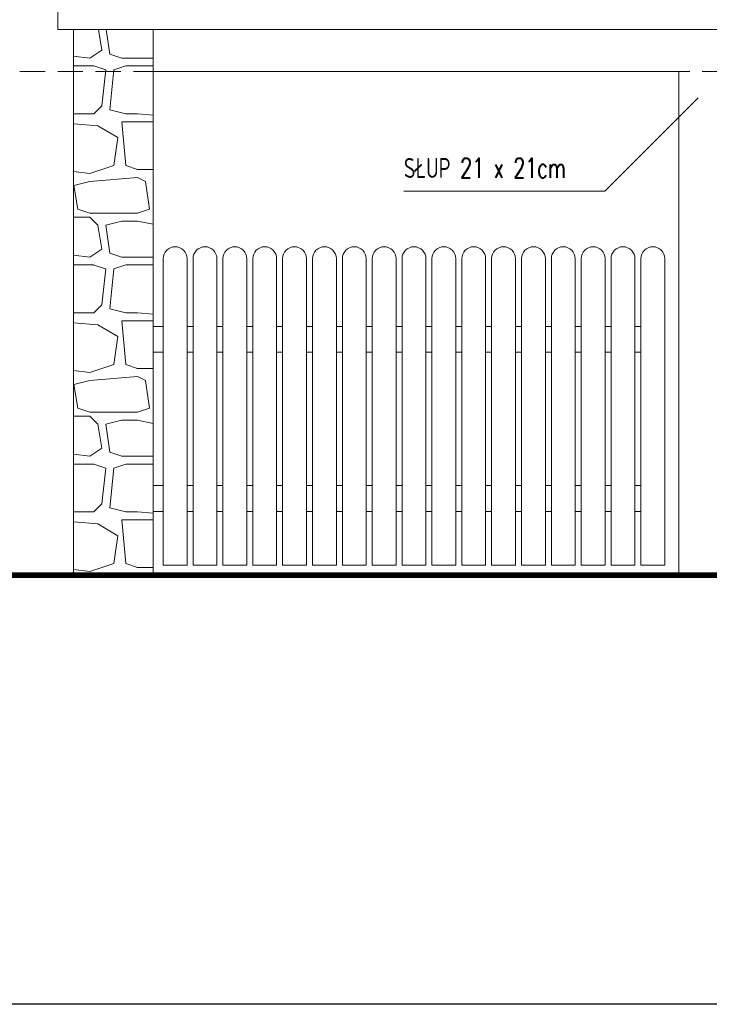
# Model space of a CAD drawing. Header units: millimetres. Extents: x 14400 to 93787, y -21104 to 39413.
# Tile 21 of 256: x 22541 to 22887, y 9527 to 10021. Entities that reach past the tile are written whole.
import ezdxf

# ---------------------------------------------------------------- set-up
doc = ezdxf.new("R2010")
doc.units = ezdxf.units.MM
doc.linetypes.add('HIDDEN', pattern=[9.525, 6.35, -3.175])
for name, color, linetype, lineweight in [('!MODUS_HATCH', 4, 'Continuous', 5), ('!MODUS_OPIS', 3, 'Continuous', 13), ('__MODUS_ŚCIANY', 2, 'Continuous', 35), ('Cienka', 3, 'Continuous', 9), ('Opis', 8, 'Continuous', 13), ('Widok', 1, 'Continuous', 15)]:
    doc.layers.add(name, color=color, linetype=linetype, lineweight=lineweight)
doc.styles.add('ARCHETYP', font='romans.shx', dxfattribs={"height": 15})

msp = doc.modelspace()

# ---------------------------------------------------------------- hatches: boundary and pattern name
at = {"layer": '!MODUS_HATCH'}
h = msp.add_hatch(dxfattribs=at)
h.set_pattern_fill('HSTON3E0', color=256, scale=2, angle=180, pattern_type=2)
h.set_pattern_definition([(180, (-2e-16, -2), (-1e-14, -100), [6, -94]), (180, (-1e-14, -98), (-1e-14, -100), [8, -92]), (180, (-1e-14, -80), (-1e-14, -100), [8, -92]), (180, (-9e-15, -76), (-1e-14, -100), [24, -76]), (184.76364, (-7e-15, -58), (-4e-07, -100), [24.083, -1180.0763]), (184.76364, (-100, -58), (-4e-07, -100), [24.083, -1180.0763]), (184.76364, (-200, -58), (-4e-07, -100), [24.083, -1180.0763]), (184.76364, (-300, -58), (-4e-07, -100), [24.083, -1180.0763]), (184.76364, (-400, -58), (-4e-07, -100), [24.083, -1180.0763]), (184.76364, (-500, -58), (-4e-07, -100), [24.083, -1180.0763]), (184.76364, (-600, -58), (-4e-07, -100), [24.083, -1180.0763]), (184.76364, (-700, -58), (-4e-07, -100), [24.083, -1180.0763]), (184.76364, (-800, -58), (-4e-07, -100), [24.083, -1180.0763]), (184.76364, (-900, -58), (-4e-07, -100), [24.083, -1180.0763]), (184.76364, (-1000, -58), (-4e-07, -100), [24.083, -1180.0763]), (184.76364, (-1100, -58), (-4e-07, -100), [24.083, -1180.0763]), (180, (-7e-15, -54), (-1e-14, -100), [0, -100]), (180, (-3e-15, -26), (-1e-14, -100), [6, -94]), (180, (-4e-15, -30), (-1e-14, -100), [0, -100]), (99.462326, (-18, -94), (5e-06, -99.999997), [12.16553, -596.1107]), (99.462326, (-34, -74), (5e-06, -99.999997), [12.16553, -596.1107]), (99.462326, (-90, -74), (5e-06, -99.999997), [12.16553, -596.1107]), (98.130104, (-64, -74), (5e-06, -100), [14.14214, -692.96466]), (291.8014, (-50, -82), (3e-06, -100), [10.7703, -527.74615]), (291.8014, (-150, -82), (3e-06, -100), [10.7703, -527.74615]), (270, (-84, -84), (100, -2e-14), [12, -88]), (82.875, (-52, -48), (1.14e-05, -100.000001), [16.1245, -790.10126]), (81.869904, (-12, -52), (2.4e-05, -100.000002), [14.14214, -692.96466]), (84.28943, (-84, -52), (2.15e-05, -100.0000025), [20.09975, -984.8878]), (90, (-70, -26), (-100, 6e-15), [20, -80]), (83.65982, (-18, -22), (2e-05, -100.0000007), [18.11077, -887.42773]), (96.340187, (-42, -26), (-3.4e-06, -100.0000004), [18.11077, -887.42773]), (99.462326, (-52, -96), (5e-06, -99.999997), [12.16553, -596.1107]), (99.462326, (-78, -94), (5e-06, -99.999997), [12.16553, -596.1107]), (98.130104, (-94, -74), (5e-06, -100), [14.14214, -692.96466]), (99.462326, (-68, -76), (5e-06, -99.999997), [12.16553, -596.1107]), (82.875, (-80, -50), (1.14e-05, -100.000001), [16.1245, -790.10126]), (102.5288, (-72, -24), (-7e-06, -99.999999), [18.4391, -903.5154]), (102.5288, (-172, -24), (-7e-06, -99.999999), [18.4391, -903.5154]), (96.340187, (-38, -24), (-3.4e-06, -100.0000004), [18.11077, -887.42773]), (84.28943, (-14, -24), (2.15e-05, -100.0000025), [20.09975, -984.8878]), (99.462326, (-30, -74), (5e-06, -99.999997), [12.16553, -596.1107]), (83.65982, (-56, -52), (2e-05, -100.0000007), [18.11077, -887.42773]), (95.194435, (-6, -52), (5.7e-06, -99.9999972), [22.09072, -1082.44543]), (180, (-58, -80), (-1e-14, -100), [16, -84]), (186.3402, (-40, -76), (6e-09, -100), [18.1108, -887.4277]), (186.3402, (-140, -76), (6e-09, -100), [18.1108, -887.4277]), (186.3402, (-240, -76), (6e-09, -100), [18.1108, -887.4277]), (186.3402, (-340, -76), (6e-09, -100), [18.1108, -887.4277]), (186.3402, (-440, -76), (6e-09, -100), [18.1108, -887.4277]), (186.3402, (-540, -76), (6e-09, -100), [18.1108, -887.4277]), (186.3402, (-640, -76), (6e-09, -100), [18.1108, -887.4277]), (186.3402, (-740, -76), (6e-09, -100), [18.1108, -887.4277]), (186.3402, (-840, -76), (6e-09, -100), [18.1108, -887.4277]), (189.4623, (-74, -78), (-1e-06, -100), [12.1655, -596.1107]), (189.4623, (-174, -78), (-1e-06, -100), [12.1655, -596.1107]), (189.4623, (-274, -78), (-1e-06, -100), [12.1655, -596.1107]), (189.4623, (-374, -78), (-1e-06, -100), [12.1655, -596.1107]), (189.4623, (-474, -78), (-1e-06, -100), [12.1655, -596.1107]), (189.4623, (-574, -78), (-1e-06, -100), [12.1655, -596.1107]), (172.875, (-72, -60), (2e-07, -100), [16.1245, -790.1013]), (172.875, (-172, -60), (2e-07, -100), [16.1245, -790.1013]), (172.875, (-272, -60), (2e-07, -100), [16.1245, -790.1013]), (172.875, (-372, -60), (2e-07, -100), [16.1245, -790.1013]), (172.875, (-472, -60), (2e-07, -100), [16.1245, -790.1013]), (172.875, (-572, -60), (2e-07, -100), [16.1245, -790.1013]), (172.875, (-672, -60), (2e-07, -100), [16.1245, -790.1013]), (172.875, (-772, -60), (2e-07, -100), [16.1245, -790.1013]), (168.69007, (-90, -82), (3e-07, -100), [10.198, -499.704]), (168.69007, (-190, -82), (3e-07, -100), [10.198, -499.704]), (168.69007, (-290, -82), (3e-07, -100), [10.198, -499.704]), (168.69007, (-390, -82), (3e-07, -100), [10.198, -499.704]), (168.69007, (-490, -82), (3e-07, -100), [10.198, -499.704]), (180, (-90, -54), (-1e-14, -100), [10, -90]), (180, (-62, -56), (-1e-14, -100), [12, -88]), (180, (-60, -32), (-1e-14, -100), [14, -86]), (180, (-90, -30), (-1e-14, -100), [10, -90]), (174.80557, (-78, -28), (3e-07, -100), [22.0907, -1082.4454]), (174.80557, (-178, -28), (3e-07, -100), [22.0907, -1082.4454]), (174.80557, (-278, -28), (3e-07, -100), [22.0907, -1082.4454]), (174.80557, (-378, -28), (3e-07, -100), [22.0907, -1082.4454]), (174.80557, (-478, -28), (3e-07, -100), [22.0907, -1082.4454]), (174.80557, (-578, -28), (3e-07, -100), [22.0907, -1082.4454]), (174.80557, (-678, -28), (3e-07, -100), [22.0907, -1082.4454]), (174.80557, (-778, -28), (3e-07, -100), [22.0907, -1082.4454]), (174.80557, (-878, -28), (3e-07, -100), [22.0907, -1082.4454]), (174.80557, (-978, -28), (3e-07, -100), [22.0907, -1082.4454]), (174.80557, (-1078, -28), (3e-07, -100), [22.0907, -1082.4454]), (180, (-80, -2), (-1e-14, -100), [20, -80]), (187.125, (-48, -2), (-2e-07, -100), [16.1245, -790.1013]), (187.125, (-148, -2), (-2e-07, -100), [16.1245, -790.1013]), (187.125, (-248, -2), (-2e-07, -100), [16.1245, -790.1013]), (187.125, (-348, -2), (-2e-07, -100), [16.1245, -790.1013]), (187.125, (-448, -2), (-2e-07, -100), [16.1245, -790.1013]), (187.125, (-548, -2), (-2e-07, -100), [16.1245, -790.1013]), (187.125, (-648, -2), (-2e-07, -100), [16.1245, -790.1013]), (187.125, (-748, -2), (-2e-07, -100), [16.1245, -790.1013]), (187.125, (-48, -28), (-2e-07, -100), [16.1245, -790.1013]), (187.125, (-148, -28), (-2e-07, -100), [16.1245, -790.1013]), (187.125, (-248, -28), (-2e-07, -100), [16.1245, -790.1013]), (187.125, (-348, -28), (-2e-07, -100), [16.1245, -790.1013]), (187.125, (-448, -28), (-2e-07, -100), [16.1245, -790.1013]), (187.125, (-548, -28), (-2e-07, -100), [16.1245, -790.1013]), (187.125, (-648, -28), (-2e-07, -100), [16.1245, -790.1013]), (187.125, (-748, -28), (-2e-07, -100), [16.1245, -790.1013]), (180, (-22, -2), (-1e-14, -100), [10, -90]), (175.6013, (-20, -32), (-4e-07, -100), [26.077, -1277.7637]), (175.6013, (-120, -32), (-4e-07, -100), [26.077, -1277.7637]), (175.6013, (-220, -32), (-4e-07, -100), [26.077, -1277.7637]), (175.6013, (-320, -32), (-4e-07, -100), [26.077, -1277.7637]), (175.6013, (-420, -32), (-4e-07, -100), [26.077, -1277.7637]), (175.6013, (-520, -32), (-4e-07, -100), [26.077, -1277.7637]), (175.6013, (-620, -32), (-4e-07, -100), [26.077, -1277.7637]), (175.6013, (-720, -32), (-4e-07, -100), [26.077, -1277.7637]), (175.6013, (-820, -32), (-4e-07, -100), [26.077, -1277.7637]), (175.6013, (-920, -32), (-4e-07, -100), [26.077, -1277.7637]), (175.6013, (-1020, -32), (-4e-07, -100), [26.077, -1277.7637]), (175.6013, (-1120, -32), (-4e-07, -100), [26.077, -1277.7637]), (175.6013, (-1220, -32), (-4e-07, -100), [26.077, -1277.7637]), (172.875, (-24, -56), (2e-07, -100), [16.1245, -790.1013]), (172.875, (-124, -56), (2e-07, -100), [16.1245, -790.1013]), (172.875, (-224, -56), (2e-07, -100), [16.1245, -790.1013]), (172.875, (-324, -56), (2e-07, -100), [16.1245, -790.1013]), (172.875, (-424, -56), (2e-07, -100), [16.1245, -790.1013]), (172.875, (-524, -56), (2e-07, -100), [16.1245, -790.1013]), (172.875, (-624, -56), (2e-07, -100), [16.1245, -790.1013]), (172.875, (-724, -56), (2e-07, -100), [16.1245, -790.1013]), (186.3402, (-40, -56), (6e-09, -100), [18.1108, -887.4277]), (186.3402, (-140, -56), (6e-09, -100), [18.1108, -887.4277]), (186.3402, (-240, -56), (6e-09, -100), [18.1108, -887.4277]), (186.3402, (-340, -56), (6e-09, -100), [18.1108, -887.4277]), (186.3402, (-440, -56), (6e-09, -100), [18.1108, -887.4277]), (186.3402, (-540, -56), (6e-09, -100), [18.1108, -887.4277]), (186.3402, (-640, -56), (6e-09, -100), [18.1108, -887.4277]), (186.3402, (-740, -56), (6e-09, -100), [18.1108, -887.4277]), (186.3402, (-840, -56), (6e-09, -100), [18.1108, -887.4277]), (98.130104, (-14, -96), (5e-06, -100), [14.14214, -692.96466]), (180, (-24, -78), (-1e-14, -100), [18, -82]), (173.6598, (-24, -98), (-6e-09, -100), [18.1108, -887.4277]), (173.6598, (-124, -98), (-6e-09, -100), [18.1108, -887.4277]), (173.6598, (-224, -98), (-6e-09, -100), [18.1108, -887.4277]), (173.6598, (-324, -98), (-6e-09, -100), [18.1108, -887.4277]), (173.6598, (-424, -98), (-6e-09, -100), [18.1108, -887.4277]), (173.6598, (-524, -98), (-6e-09, -100), [18.1108, -887.4277]), (173.6598, (-624, -98), (-6e-09, -100), [18.1108, -887.4277]), (173.6598, (-724, -98), (-6e-09, -100), [18.1108, -887.4277]), (173.6598, (-824, -98), (-6e-09, -100), [18.1108, -887.4277]), (187.125, (-58, -98), (-2e-07, -100), [16.1245, -790.1013]), (187.125, (-158, -98), (-2e-07, -100), [16.1245, -790.1013]), (187.125, (-258, -98), (-2e-07, -100), [16.1245, -790.1013]), (187.125, (-358, -98), (-2e-07, -100), [16.1245, -790.1013]), (187.125, (-458, -98), (-2e-07, -100), [16.1245, -790.1013]), (187.125, (-558, -98), (-2e-07, -100), [16.1245, -790.1013]), (187.125, (-658, -98), (-2e-07, -100), [16.1245, -790.1013]), (187.125, (-758, -98), (-2e-07, -100), [16.1245, -790.1013]), (180, (-90, -98), (-1e-14, -100), [10, -90]), (14.03625, (-32, -62), (1e-05, -100), [8.2462, -404.0644]), (14.03625, (-132, -62), (1e-05, -100), [8.2462, -404.0644]), (14.03625, (-232, -62), (1e-05, -100), [8.2462, -404.0644]), (14.03625, (-332, -62), (1e-05, -100), [8.2462, -404.0644]), (116.56505, (-70, -64), (-2e-06, -100), [4.47214, -219.13466]), (45, (-92, -62), (1e-05, -100), [5.65685, -135.7645]), (180, (-22, -26), (-1e-14, -100), [10, -90]), (333.43495, (-100, -58), (-5e-06, -100), [4.4721, -219.13466]), (333.43495, (-200, -58), (-5e-06, -100), [4.4721, -219.13466]), (18.43495, (-100, -76), (1e-05, -100), [6.3246, -309.9032]), (18.43495, (-200, -76), (1e-05, -100), [6.3246, -309.9032]), (18.43495, (-300, -76), (1e-05, -100), [6.3246, -309.9032]), (161.56505, (-24, -76), (2e-07, -100), [6.3246, -309.9032]), (161.56505, (-124, -76), (2e-07, -100), [6.3246, -309.9032]), (161.56505, (-224, -76), (2e-07, -100), [6.3246, -309.9032]), (146.30993, (-58, -78), (3e-06, -100), [7.2111, -353.344]), (146.30993, (-158, -78), (3e-06, -100), [7.2111, -353.344]), (146.30993, (-258, -78), (3e-06, -100), [7.2111, -353.344]), (123.69007, (-74, -100), (4e-06, -100), [7.2111, -353.344]), (123.69007, (-174, -100), (4e-06, -100), [7.2111, -353.344]), (135, (-42, -96), (-5e-15, -100), [5.65685, -135.7645]), (161.56505, (-8, -98), (2e-07, -100), [6.3246, -309.9032]), (161.56505, (-108, -98), (2e-07, -100), [6.3246, -309.9032]), (161.56505, (-208, -98), (2e-07, -100), [6.3246, -309.9032]), (146.30993, (-64, -30), (3e-06, -100), [7.2111, -353.344]), (146.30993, (-164, -30), (3e-06, -100), [7.2111, -353.344]), (146.30993, (-264, -30), (3e-06, -100), [7.2111, -353.344]), (161.56505, (-32, -26), (2e-07, -100), [6.3246, -309.9032]), (161.56505, (-132, -26), (2e-07, -100), [6.3246, -309.9032]), (161.56505, (-232, -26), (2e-07, -100), [6.3246, -309.9032]), (135, (-74, -56), (-5e-15, -100), [8.4853, -132.9361]), (315, (-58, -80), (-2e-14, -100), [5.65685, -135.7645]), (341.56505, (-90, -82), (-6e-06, -100), [6.3246, -309.9032]), (341.56505, (-190, -82), (-6e-06, -100), [6.3246, -309.9032]), (341.56505, (-290, -82), (-6e-06, -100), [6.3246, -309.9032]), (315, (-24, -78), (-2e-14, -100), [5.65685, -135.7645]), (303.69007, (-40, -56), (7e-06, -100), [7.2111, -353.344]), (303.69007, (-140, -56), (7e-06, -100), [7.2111, -353.344]), (329.03624, (-20, -32), (-7e-06, -100), [11.662, -571.4333]), (329.03624, (-120, -32), (-7e-06, -100), [11.662, -571.4333]), (329.03624, (-220, -32), (-7e-06, -100), [11.662, -571.4333]), (329.03624, (-320, -32), (-7e-06, -100), [11.662, -571.4333]), (329.03624, (-420, -32), (-7e-06, -100), [11.662, -571.4333]), (341.56505, (-60, -32), (-6e-06, -100), [6.3246, -309.9032]), (341.56505, (-160, -32), (-6e-06, -100), [6.3246, -309.9032]), (341.56505, (-260, -32), (-6e-06, -100), [6.3246, -309.9032]), (345.96376, (-90, -30), (-3e-06, -100), [8.2462, -404.0644]), (345.96376, (-190, -30), (-3e-06, -100), [8.2462, -404.0644]), (345.96376, (-290, -30), (-3e-06, -100), [8.2462, -404.0644]), (345.96376, (-390, -30), (-3e-06, -100), [8.2462, -404.0644]), (315, (-80, -2), (-2e-14, -100), [5.65685, -135.7645]), (303.69007, (-48, -2), (7e-06, -100), [7.2111, -353.344]), (303.69007, (-148, -2), (7e-06, -100), [7.2111, -353.344]), (341.56505, (-22, -2), (-6e-06, -100), [6.3246, -309.9032]), (341.56505, (-122, -2), (-6e-06, -100), [6.3246, -309.9032]), (341.56505, (-222, -2), (-6e-06, -100), [6.3246, -309.9032]), (198.43495, (-6, -2), (-2e-07, -100), [6.3246, -309.9032]), (198.43495, (-106, -2), (-2e-07, -100), [6.3246, -309.9032]), (198.43495, (-206, -2), (-2e-07, -100), [6.3246, -309.9032]), (198.43495, (-64, -4), (-2e-07, -100), [6.3246, -309.9032]), (198.43495, (-164, -4), (-2e-07, -100), [6.3246, -309.9032]), (198.43495, (-264, -4), (-2e-07, -100), [6.3246, -309.9032]), (206.56505, (-74, -32), (-2e-06, -100), [4.4721, -219.13466]), (206.56505, (-174, -32), (-2e-06, -100), [4.4721, -219.13466]), (206.56505, (-46, -30), (-2e-06, -100), [4.4721, -219.13466]), (206.56505, (-146, -30), (-2e-06, -100), [4.4721, -219.13466]), (194.03624, (-58, -58), (-1e-07, -100), [8.2462, -404.0644]), (194.03624, (-158, -58), (-1e-07, -100), [8.2462, -404.0644]), (194.03624, (-258, -58), (-1e-07, -100), [8.2462, -404.0644]), (194.03624, (-358, -58), (-1e-07, -100), [8.2462, -404.0644]), (198.43495, (-74, -80), (-2e-07, -100), [6.3246, -309.9032]), (198.43495, (-174, -80), (-2e-07, -100), [6.3246, -309.9032]), (198.43495, (-274, -80), (-2e-07, -100), [6.3246, -309.9032]), (194.03624, (-8, -80), (-1e-07, -100), [8.2462, -404.0644]), (194.03624, (-108, -80), (-1e-07, -100), [8.2462, -404.0644]), (194.03624, (-208, -80), (-1e-07, -100), [8.2462, -404.0644]), (194.03624, (-308, -80), (-1e-07, -100), [8.2462, -404.0644]), (206.56505, (-42, -78), (-2e-06, -100), [8.9443, -214.6625]), (206.56505, (-142, -78), (-2e-06, -100), [8.9443, -214.6625]), (180, (-4e-15, -30), (-1e-14, -100), [8, -92]), (206.56505, (-32, -2), (-2e-06, -100), [8.9443, -214.6625]), (206.56505, (-132, -2), (-2e-06, -100), [8.9443, -214.6625]), (33.69006, (-78, -28), (5e-07, -100), [7.2111, -353.344]), (33.69006, (-178, -28), (5e-07, -100), [7.2111, -353.344]), (33.69006, (-278, -28), (5e-07, -100), [7.2111, -353.344]), (165.96376, (-6, -26), (1e-07, -100), [8.2462, -404.0644]), (165.96376, (-106, -26), (1e-07, -100), [8.2462, -404.0644]), (165.96376, (-206, -26), (1e-07, -100), [8.2462, -404.0644]), (165.96376, (-306, -26), (1e-07, -100), [8.2462, -404.0644]), (45, (-22, -26), (1e-05, -100), [5.65685, -135.7645]), (18.43495, (-24, -56), (1e-05, -100), [12.6491, -303.5786]), (18.43495, (-124, -56), (1e-05, -100), [12.6491, -303.5786]), (18.43495, (-224, -56), (1e-05, -100), [12.6491, -303.5786]), (161.56505, (-7e-15, -54), (2e-07, -100), [6.3246, -309.9032]), (161.56505, (-100, -54), (2e-07, -100), [6.3246, -309.9032]), (161.56505, (-200, -54), (2e-07, -100), [6.3246, -309.9032]), (33.69006, (-62, -56), (5e-07, -100), [7.2111, -353.344]), (33.69006, (-162, -56), (5e-07, -100), [7.2111, -353.344]), (33.69006, (-262, -56), (5e-07, -100), [7.2111, -353.344]), (18.43495, (-90, -54), (1e-05, -100), [6.3246, -309.9032]), (18.43495, (-190, -54), (1e-05, -100), [6.3246, -309.9032]), (18.43495, (-290, -54), (1e-05, -100), [6.3246, -309.9032]), (18.43495, (-74, -78), (1e-05, -100), [6.3246, -309.9032]), (18.43495, (-174, -78), (1e-05, -100), [6.3246, -309.9032]), (18.43495, (-274, -78), (1e-05, -100), [6.3246, -309.9032]), (18.43495, (-40, -76), (1e-05, -100), [6.3246, -309.9032]), (18.43495, (-140, -76), (1e-05, -100), [6.3246, -309.9032]), (18.43495, (-240, -76), (1e-05, -100), [6.3246, -309.9032]), (33.69006, (-24, -98), (5e-07, -100), [7.2111, -353.344]), (33.69006, (-124, -98), (5e-07, -100), [7.2111, -353.344]), (33.69006, (-224, -98), (5e-07, -100), [7.2111, -353.344]), (18.43495, (-90, -98), (1e-05, -100), [6.3246, -309.9032]), (18.43495, (-190, -98), (1e-05, -100), [6.3246, -309.9032]), (18.43495, (-290, -98), (1e-05, -100), [6.3246, -309.9032]), (18.43495, (-58, -98), (1e-05, -100), [6.3246, -309.9032]), (18.43495, (-158, -98), (1e-05, -100), [6.3246, -309.9032]), (18.43495, (-258, -98), (1e-05, -100), [6.3246, -309.9032]), (18.43495, (-48, -28), (1e-05, -100), [6.3246, -309.9032]), (18.43495, (-148, -28), (1e-05, -100), [6.3246, -309.9032]), (18.43495, (-248, -28), (1e-05, -100), [6.3246, -309.9032]), (303.69007, (-90, -74), (7e-06, -100), [7.2111, -353.344]), (303.69007, (-190, -74), (7e-06, -100), [7.2111, -353.344]), (153.43495, (-40, -54), (2e-06, -100), [13.4164, -210.1904]), (153.43495, (-140, -54), (2e-06, -100), [13.4164, -210.1904])])
h.paths.add_polyline_path([(22567.90184, 10016.39424), (22607.90184, 10016.39424), (22607.90184, 9742.23322), (22567.90184, 9742.23322)])

# ---------------------------------------------------------------- linework, layer by layer
at = {"layer": '!MODUS_OPIS', "linetype": 'HIDDEN', "ltscale": 2}
msp.add_lwpolyline([(23639.40184, 9995.23322), (22401.71779, 9995.23322)], dxfattribs=at)
at = {"layer": '__MODUS_ŚCIANY', "ltscale": 2, "const_width": 3}
msp.add_lwpolyline([(22482.72843, 9742.23322), (23135.03227, 9742.23322), (23219.34561, 9747.23322), (23815.53999, 9747.23322)], dxfattribs=at)
at = {"layer": 'Cienka', "ltscale": 2}
for points in [[(22618.90184, 9907.23322), (22618.90184, 9907.23322, -0.414213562), (22624.90184, 9901.23322), (22624.90184, 9747.23322), (22612.90184, 9747.23322), (22612.90184, 9901.23322, -0.414213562)], [(22633.90184, 9907.23322), (22633.90184, 9907.23322, -0.414213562), (22639.90184, 9901.23322), (22639.90184, 9747.23322), (22627.90184, 9747.23322), (22627.90184, 9901.23322, -0.414213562)], [(22648.90184, 9907.23322), (22648.90184, 9907.23322, -0.414213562), (22654.90184, 9901.23322), (22654.90184, 9747.23322), (22642.90184, 9747.23322), (22642.90184, 9901.23322, -0.414213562)], [(22663.90184, 9907.23322), (22663.90184, 9907.23322, -0.414213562), (22669.90184, 9901.23322), (22669.90184, 9747.23322), (22657.90184, 9747.23322), (22657.90184, 9901.23322, -0.414213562)], [(22678.90184, 9907.23322), (22678.90184, 9907.23322, -0.414213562), (22684.90184, 9901.23322), (22684.90184, 9747.23322), (22672.90184, 9747.23322), (22672.90184, 9901.23322, -0.414213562)], [(22693.90184, 9907.23322), (22693.90184, 9907.23322, -0.414213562), (22699.90184, 9901.23322), (22699.90184, 9747.23322), (22687.90184, 9747.23322), (22687.90184, 9901.23322, -0.414213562)], [(22708.90184, 9907.23322), (22708.90184, 9907.23322, -0.414213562), (22714.90184, 9901.23322), (22714.90184, 9747.23322), (22702.90184, 9747.23322), (22702.90184, 9901.23322, -0.414213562)], [(22723.90184, 9907.23322), (22723.90184, 9907.23322, -0.414213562), (22729.90184, 9901.23322), (22729.90184, 9747.23322), (22717.90184, 9747.23322), (22717.90184, 9901.23322, -0.414213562)], [(22738.90184, 9907.23322), (22738.90184, 9907.23322, -0.414213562), (22744.90184, 9901.23322), (22744.90184, 9747.23322), (22732.90184, 9747.23322), (22732.90184, 9901.23322, -0.414213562)], [(22753.90184, 9907.23322), (22753.90184, 9907.23322, -0.414213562), (22759.90184, 9901.23322), (22759.90184, 9747.23322), (22747.90184, 9747.23322), (22747.90184, 9901.23322, -0.414213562)], [(22768.90184, 9907.23322), (22768.90184, 9907.23322, -0.414213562), (22774.90184, 9901.23322), (22774.90184, 9747.23322), (22762.90184, 9747.23322), (22762.90184, 9901.23322, -0.414213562)], [(22783.90184, 9907.23322), (22783.90184, 9907.23322, -0.414213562), (22789.90184, 9901.23322), (22789.90184, 9747.23322), (22777.90184, 9747.23322), (22777.90184, 9901.23322, -0.414213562)], [(22798.90184, 9907.23322), (22798.90184, 9907.23322, -0.414213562), (22804.90184, 9901.23322), (22804.90184, 9747.23322), (22792.90184, 9747.23322), (22792.90184, 9901.23322, -0.414213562)], [(22813.90184, 9907.23322), (22813.90184, 9907.23322, -0.414213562), (22819.90184, 9901.23322), (22819.90184, 9747.23322), (22807.90184, 9747.23322), (22807.90184, 9901.23322, -0.414213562)], [(22828.90184, 9907.23322), (22828.90184, 9907.23322, -0.414213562), (22834.90184, 9901.23322), (22834.90184, 9747.23322), (22822.90184, 9747.23322), (22822.90184, 9901.23322, -0.414213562)], [(22843.90184, 9907.23322), (22843.90184, 9907.23322, -0.414213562), (22849.90184, 9901.23322), (22849.90184, 9747.23322), (22837.90184, 9747.23322), (22837.90184, 9901.23322, -0.414213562)], [(22858.90184, 9907.23322), (22858.90184, 9907.23322, -0.414213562), (22864.90184, 9901.23322), (22864.90184, 9747.23322), (22852.90184, 9747.23322), (22852.90184, 9901.23322, -0.414213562)]]:
    msp.add_lwpolyline(points, format="xyb", close=True, dxfattribs=at)
for points in [[(22607.90184, 9867.23322), (22612.90184, 9867.23322)], [(22624.90184, 9867.23322), (22627.90184, 9867.23322)], [(22639.90184, 9867.23322), (22642.90184, 9867.23322)], [(22654.90184, 9867.23322), (22657.90184, 9867.23322)], [(22669.90184, 9867.23322), (22672.90184, 9867.23322)], [(22684.90184, 9867.23322), (22687.90184, 9867.23322)], [(22699.90184, 9867.23322), (22702.90184, 9867.23322)], [(22714.90184, 9867.23322), (22717.90184, 9867.23322)], [(22729.90184, 9867.23322), (22732.90184, 9867.23322)], [(22744.90184, 9867.23322), (22747.90184, 9867.23322)], [(22759.90184, 9867.23322), (22762.90184, 9867.23322)], [(22774.90184, 9867.23322), (22777.90184, 9867.23322)], [(22789.90184, 9867.23322), (22792.90184, 9867.23322)], [(22804.90184, 9867.23322), (22807.90184, 9867.23322)], [(22819.90184, 9867.23322), (22822.90184, 9867.23322)], [(22834.90184, 9867.23322), (22837.90184, 9867.23322)], [(22849.90184, 9867.23322), (22852.90184, 9867.23322)], [(22612.90184, 9854.23322), (22607.90184, 9854.23322)], [(22627.90184, 9854.23322), (22624.90184, 9854.23322)], [(22642.90184, 9854.23322), (22639.90184, 9854.23322)], [(22657.90184, 9854.23322), (22654.90184, 9854.23322)], [(22672.90184, 9854.23322), (22669.90184, 9854.23322)], [(22687.90184, 9854.23322), (22684.90184, 9854.23322)], [(22702.90184, 9854.23322), (22699.90184, 9854.23322)], [(22717.90184, 9854.23322), (22714.90184, 9854.23322)], [(22732.90184, 9854.23322), (22729.90184, 9854.23322)], [(22747.90184, 9854.23322), (22744.90184, 9854.23322)], [(22762.90184, 9854.23322), (22759.90184, 9854.23322)], [(22777.90184, 9854.23322), (22774.90184, 9854.23322)], [(22792.90184, 9854.23322), (22789.90184, 9854.23322)], [(22807.90184, 9854.23322), (22804.90184, 9854.23322)], [(22822.90184, 9854.23322), (22819.90184, 9854.23322)], [(22837.90184, 9854.23322), (22834.90184, 9854.23322)], [(22852.90184, 9854.23322), (22849.90184, 9854.23322)], [(22612.90184, 9787.23322), (22607.90184, 9787.23322)], [(22627.90184, 9787.23322), (22624.90184, 9787.23322)], [(22642.90184, 9787.23322), (22639.90184, 9787.23322)], [(22657.90184, 9787.23322), (22654.90184, 9787.23322)], [(22672.90184, 9787.23322), (22669.90184, 9787.23322)], [(22687.90184, 9787.23322), (22684.90184, 9787.23322)], [(22702.90184, 9787.23322), (22699.90184, 9787.23322)], [(22717.90184, 9787.23322), (22714.90184, 9787.23322)], [(22732.90184, 9787.23322), (22729.90184, 9787.23322)], [(22747.90184, 9787.23322), (22744.90184, 9787.23322)], [(22762.90184, 9787.23322), (22759.90184, 9787.23322)], [(22777.90184, 9787.23322), (22774.90184, 9787.23322)], [(22792.90184, 9787.23322), (22789.90184, 9787.23322)], [(22807.90184, 9787.23322), (22804.90184, 9787.23322)], [(22822.90184, 9787.23322), (22819.90184, 9787.23322)], [(22837.90184, 9787.23322), (22834.90184, 9787.23322)], [(22852.90184, 9787.23322), (22849.90184, 9787.23322)], [(22612.90184, 9774.23322), (22607.90184, 9774.23322)], [(22627.90184, 9774.23322), (22624.90184, 9774.23322)], [(22642.90184, 9774.23322), (22639.90184, 9774.23322)], [(22657.90184, 9774.23322), (22654.90184, 9774.23322)], [(22672.90184, 9774.23322), (22669.90184, 9774.23322)], [(22687.90184, 9774.23322), (22684.90184, 9774.23322)], [(22702.90184, 9774.23322), (22699.90184, 9774.23322)], [(22717.90184, 9774.23322), (22714.90184, 9774.23322)], [(22732.90184, 9774.23322), (22729.90184, 9774.23322)], [(22747.90184, 9774.23322), (22744.90184, 9774.23322)], [(22762.90184, 9774.23322), (22759.90184, 9774.23322)], [(22777.90184, 9774.23322), (22774.90184, 9774.23322)], [(22792.90184, 9774.23322), (22789.90184, 9774.23322)], [(22807.90184, 9774.23322), (22804.90184, 9774.23322)], [(22822.90184, 9774.23322), (22819.90184, 9774.23322)], [(22837.90184, 9774.23322), (22834.90184, 9774.23322)], [(22852.90184, 9774.23322), (22849.90184, 9774.23322)]]:
    msp.add_lwpolyline(points, dxfattribs=at)
at = {"layer": 'DEFPOINTS', "ltscale": 2}
msp.add_lwpolyline([(21875.11487, 11825.55027), (27619.20481, 11825.55027), (27619.20481, 9526.61475), (21875.11487, 9526.61475)], close=True, dxfattribs=at)
at = {"layer": 'Opis'}
for points in [[(22881.62385, 9982.01876), (22834.72279, 9935.11769)], [(22733.83927, 9935.11769), (22834.72279, 9935.11769)]]:
    msp.add_lwpolyline(points, dxfattribs=at)
at = {"layer": 'Widok', "ltscale": 2}
for points in [[(23195.90184, 10034.40704), (23051.90184, 10034.40704), (23051.90184, 10039.40704), (23036.90184, 10039.40704), (23036.90184, 10034.40704), (22892.90184, 10034.40704), (22892.90184, 10039.40704), (22877.90184, 10039.40704), (22877.90184, 10034.40704), (22733.90184, 10034.40704), (22733.90184, 10039.40704), (22718.90184, 10039.40704), (22718.90184, 10034.40704), (22574.90184, 10034.40704), (22574.90184, 10036.87403), (22559.90184, 10036.87403), (22559.90184, 10016.39424), (23687.90184, 10016.39424)], [(22567.90184, 10016.39424), (22567.90184, 9742.23322)], [(22607.90184, 9742.23322), (22607.90184, 10016.39424)], [(22607.90184, 9995.23322), (22871.90184, 9995.23322)], [(22871.90184, 9742.23322), (22871.90184, 9995.23322)]]:
    msp.add_lwpolyline(points, dxfattribs=at)

# ---------------------------------------------------------------- texts
at = {"layer": 'Opis', "style": 'ARCHETYP', "width": 0.7}
msp.add_text('SŁUP 21 x 21cm', height=10, rotation=360, dxfattribs=at).set_placement((22733.83927, 9941.81852))

doc.saveas('drawing.dxf')
